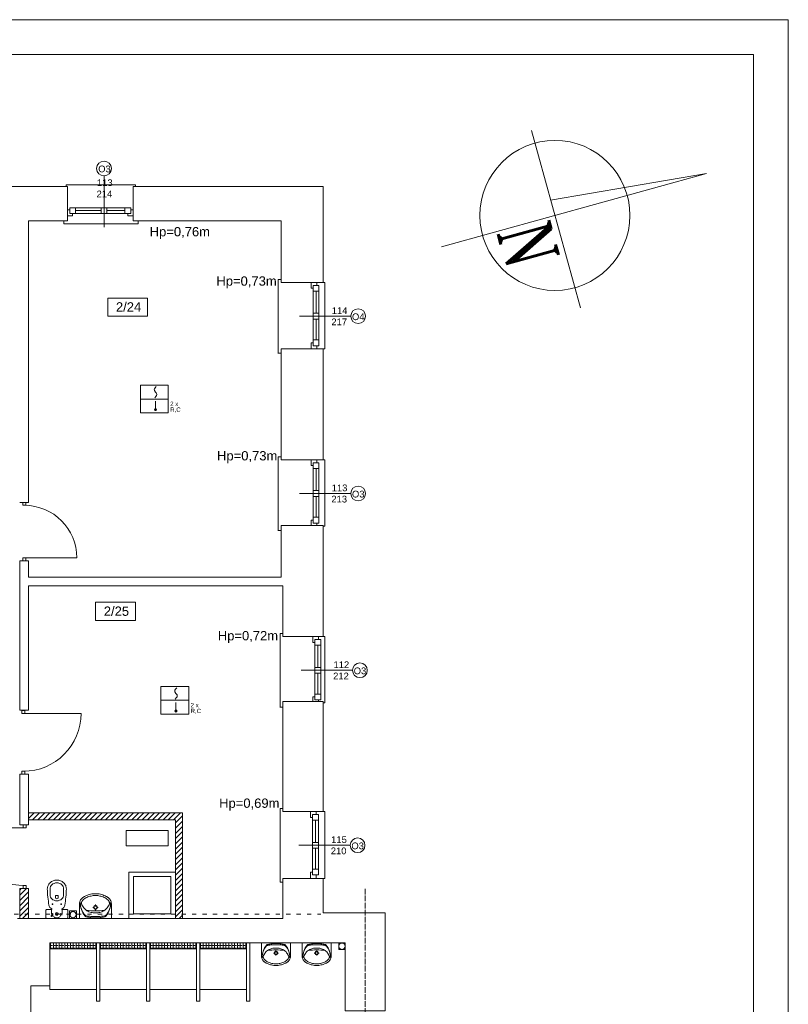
# Model space of a CAD drawing. Header units: centimetres. Extents: x 74437 to 92332, y -37016 to -3432.
# Tile 52 of 68: x 81541 to 82864, y -13289 to -11596. Entities that reach past the tile are written whole.
import ezdxf

# ---------------------------------------------------------------- set-up
doc = ezdxf.new("R2010")
doc.units = ezdxf.units.CM
doc.header["$LTSCALE"] = 0.02
for name, pattern in [('ACAD_ISO03W100', [30, 12, -18]), ('ACAD_ISO04W100', [30, 24, -3, 0, -3]), ('HIDDEN', [9.525, 6.35, -3.175])]:
    doc.linetypes.add(name, pattern=pattern)
doc.layers.get('0').update_dxf_attribs({"color": 8, "lineweight": 13})
for name, color, linetype, lineweight in [('_pk_tabelka', 7, 'Continuous', 15), ('ei30', 8, 'Continuous', 13), ('koncepcja', 8, 'Continuous', 13), ('koncepcja linie przekrojowe', 8, 'Continuous', 13), ('Linia SSP', 7, 'Continuous', 35), ('LINIE PRZEKROJOWE', 8, 'Continuous', 13), ('OPISY', 8, 'Continuous', 13), ('stolarka', 8, 'Continuous', 13), ('STREFY POZ', 8, 'Continuous', 13), ('WYPOSAZENIE', 8, 'Continuous', 13)]:
    doc.layers.add(name, color=color, linetype=linetype, lineweight=lineweight)
doc.styles.add('ROMANS-POTROJNY-0-8-W', font='ROMANT.SHX', dxfattribs={"width": 0.8})
doc.styles.get("Standard").update_dxf_attribs({"font": 'arial.ttf', "height": 12})

# ---------------------------------------------------------------- blocks, each defined once
blk = doc.blocks.new('*U3')
at = {"layer": 'stolarka', "transparency": 33554684}
blk.add_lwpolyline([(5, 0), (5, 95)], dxfattribs=at)
for points in [[(0, 2.5), (0, -2.5), (5, -2.5), (5, 2.5)], [(100, -2.5), (105, -2.5), (105, 2.5), (100, 2.5)]]:
    blk.add_lwpolyline(points, close=True, dxfattribs=at)
blk.add_arc((5, 0), 95, 0, 90, dxfattribs=at)
blk = doc.blocks.new('umywalka 55')
at = {"layer": 'WYPOSAZENIE'}
for p, q in [((81113.6, -24341.6), (81113.6, -24317.8)), ((81136.4, -24322.5), (81139.4, -24322.5)), ((81141.1, -24320.7), (81141.1, -24317.7)), ((81141.1, -24327.2), (81141.1, -24324.2)), ((81142.8, -24322.5), (81145.7, -24322.5)), ((81168.6, -24341.6), (81168.6, -24317.8))]:
    blk.add_line(p, q, dxfattribs=at)
for points in [[(81139.1, -24298.9), (81137, -24299.1), (81134.8, -24299.4), (81132.7, -24299.9), (81130.6, -24300.4), (81128.5, -24301), (81126.4, -24301.8), (81124.4, -24302.6), (81122.4, -24303.5)], [(81139.1, -24298.9), (81143, -24298.9)], [(81159.7, -24303.5), (81157.7, -24302.6), (81155.7, -24301.8), (81153.7, -24301), (81151.6, -24300.4), (81149.5, -24299.9), (81147.3, -24299.4), (81145.2, -24299.1), (81143, -24298.9)], [(81118.8, -24306), (81117.6, -24307.1), (81116.5, -24308.4), (81115.6, -24309.7), (81114.8, -24311.2), (81114.2, -24312.8), (81113.8, -24314.4), (81113.6, -24316.1), (81113.6, -24317.8)], [(81115, -24314.1), (81115.1, -24317.2), (81115.4, -24320.3), (81116, -24323.3), (81116.9, -24326.3), (81118, -24329.2), (81119.4, -24332), (81121, -24334.6), (81122.8, -24337.1)], [(81115, -24314.1), (81115.1, -24317), (81115.4, -24319.9), (81116.1, -24322.8), (81116.9, -24325.6), (81118, -24328.2), (81119.4, -24330.8), (81121, -24333.3), (81122.8, -24335.5)], [(81119.8, -24309.3), (81119.1, -24310), (81118.5, -24310.8), (81118, -24311.6), (81117.6, -24312.5), (81117.3, -24313.4), (81117, -24314.3), (81116.9, -24315.3), (81117, -24316.3)], [(81117, -24316.3), (81117.7, -24318.1), (81118.6, -24319.8), (81119.7, -24321.4), (81120.8, -24323), (81122.1, -24324.5), (81123.4, -24325.8), (81124.9, -24327), (81126.5, -24328.2)], [(81122.4, -24303.5), (81122, -24303.8), (81121.5, -24304.1), (81121, -24304.4), (81120.6, -24304.7), (81120.1, -24305), (81119.7, -24305.3), (81119.2, -24305.6), (81118.8, -24306)], [(81133.5, -24302.9), (81131.6, -24303.3), (81129.8, -24303.8), (81128, -24304.4), (81126.2, -24305.2), (81124.5, -24306.1), (81122.9, -24307), (81121.3, -24308.1), (81119.8, -24309.3)], [(81148.6, -24302.9), (81146.8, -24302.5), (81144.9, -24302.2), (81143, -24302), (81141.1, -24302), (81139.2, -24302), (81137.3, -24302.2), (81135.4, -24302.5), (81133.5, -24302.9)], [(81162.3, -24309.3), (81160.8, -24308.1), (81159.3, -24307), (81157.6, -24306.1), (81155.9, -24305.2), (81154.1, -24304.4), (81152.3, -24303.8), (81150.5, -24303.3), (81148.6, -24302.9)], [(81155.7, -24328.2), (81157.2, -24327), (81158.7, -24325.8), (81160.1, -24324.5), (81161.3, -24323), (81162.5, -24321.4), (81163.5, -24319.8), (81164.4, -24318.1), (81165.2, -24316.3)], [(81159.3, -24337.1), (81161.1, -24334.6), (81162.7, -24332), (81164.1, -24329.2), (81165.2, -24326.3), (81166.1, -24323.4), (81166.7, -24320.3), (81167.1, -24317.2), (81167.2, -24314.1)], [(81159.4, -24335.6), (81161.2, -24333.3), (81162.7, -24330.9), (81164.1, -24328.3), (81165.2, -24325.6), (81166.1, -24322.8), (81166.7, -24319.9), (81167.1, -24317), (81167.2, -24314.1)], [(81163.3, -24306), (81162.9, -24305.6), (81162.5, -24305.3), (81162, -24305), (81161.6, -24304.7), (81161.1, -24304.4), (81160.7, -24304.1), (81160.2, -24303.8), (81159.7, -24303.5)], [(81165.2, -24316.3), (81165.2, -24315.3), (81165.1, -24314.3), (81164.9, -24313.4), (81164.6, -24312.5), (81164.2, -24311.6), (81163.6, -24310.8), (81163, -24310), (81162.3, -24309.3)], [(81168.6, -24317.8), (81168.5, -24316.1), (81168.3, -24314.4), (81167.9, -24312.8), (81167.3, -24311.2), (81166.6, -24309.7), (81165.6, -24308.4), (81164.6, -24307.1), (81163.3, -24306)], [(81125.7, -24327.3), (81129.5, -24327.8), (81133.4, -24328.2), (81137.2, -24328.4), (81141.1, -24328.5), (81144.9, -24328.4), (81148.8, -24328.2), (81152.6, -24327.8), (81156.5, -24327.3)], [(81126.5, -24328.2), (81128.1, -24329.1), (81129.9, -24329.9), (81131.7, -24330.6), (81133.5, -24331.1), (81135.4, -24331.5), (81137.3, -24331.7), (81139.2, -24331.8), (81141.1, -24331.7)], [(81141.1, -24331.7), (81143, -24331.8), (81144.9, -24331.7), (81146.8, -24331.5), (81148.6, -24331.1), (81150.5, -24330.6), (81152.3, -24329.9), (81154, -24329.1), (81155.7, -24328.2)], [(81122.8, -24335.5), (81123, -24335.8), (81123.3, -24336.1), (81123.7, -24336.4), (81124, -24336.6), (81124.4, -24336.8), (81124.8, -24336.9), (81125.2, -24337), (81125.6, -24337.1)], [(81122.8, -24337.1), (81123, -24337.4), (81123.3, -24337.7), (81123.6, -24337.9), (81123.9, -24338.1), (81124.3, -24338.3), (81124.6, -24338.5), (81125, -24338.6), (81125.3, -24338.7)], [(81125.3, -24338.7), (81127.3, -24339.1), (81129.2, -24339.5), (81131.2, -24339.8), (81133.2, -24340.1), (81135.1, -24340.2), (81137.1, -24340.4), (81139.1, -24340.4), (81141.1, -24340.5)], [(81125.6, -24337.1), (81127.5, -24337.4), (81129.4, -24337.6), (81131.4, -24337.8), (81133.3, -24337.9), (81135.2, -24338.1), (81137.2, -24338.1), (81139.1, -24338.2), (81141.1, -24338.2)], [(81141, -24338.2), (81143, -24338.2), (81144.9, -24338.2), (81146.9, -24338.1), (81148.8, -24337.9), (81150.8, -24337.8), (81152.7, -24337.6), (81154.6, -24337.4), (81156.6, -24337.1)], [(81141, -24340.5), (81143, -24340.4), (81145, -24340.4), (81147, -24340.3), (81149, -24340.1), (81150.9, -24339.8), (81152.9, -24339.5), (81154.8, -24339.2), (81156.8, -24338.7)], [(81156.6, -24337.1), (81157, -24337), (81157.3, -24336.9), (81157.7, -24336.8), (81158.1, -24336.6), (81158.4, -24336.4), (81158.8, -24336.1), (81159.1, -24335.9), (81159.4, -24335.6)], [(81156.8, -24338.7), (81157.2, -24338.6), (81157.5, -24338.5), (81157.9, -24338.3), (81158.2, -24338.2), (81158.5, -24337.9), (81158.8, -24337.7), (81159.1, -24337.4), (81159.3, -24337.1)]]:
    blk.add_lwpolyline(points, dxfattribs=at)
for points in [[(81141.1, -24326.1), (81143.6, -24325.1), (81144.6, -24322.5), (81143.6, -24319.9), (81141.1, -24318.8), (81138.6, -24319.9), (81137.5, -24322.5), (81138.6, -24325.1)], [(81141.1, -24325.1), (81142.9, -24324.3), (81143.6, -24322.5), (81142.9, -24320.6), (81141.1, -24319.9), (81139.3, -24320.6), (81138.5, -24322.5), (81139.3, -24324.3)]]:
    blk.add_lwpolyline(points, close=True, dxfattribs=at)
blk = doc.blocks.new('blok kibel')
at = {"layer": 'WYPOSAZENIE'}
for p, q in [((84539.6, -23991.3), (84539.6, -24001.5)), ((84563, -23991.3), (84563, -24001.5)), ((84548.9, -24006), (84548.9, -24003.4)), ((84549.9, -24002.5), (84551.3, -24002.5)), ((84552.7, -24002.5), (84551.3, -24002.5)), ((84553.6, -24006), (84553.6, -24003.4))]:
    blk.add_line(p, q, dxfattribs=at)
at = {"layer": 'WYPOSAZENIE', "linetype": 'HIDDEN'}
for p, q in [((84542.2, -24026.8), (84542.2, -24035.3)), ((84560.4, -24026.8), (84560.4, -24035.3)), ((84543.1, -24036.2), (84544.5, -24036.2)), ((84558.5, -24036.2), (84559.4, -24036.2))]:
    blk.add_line(p, q, dxfattribs=at)
at = {"layer": 'WYPOSAZENIE'}
blk.add_lwpolyline([(84570.2, -24040.4, -0.414214), (84568.4, -24042.3), (84534.2, -24042.3, -0.414214), (84532.3, -24040.4), (84532.3, -24028.7, -0.414214), (84534.2, -24026.8), (84542.2, -24026.8, 0.787207), (84542.4, -24025.9, -0.243605), (84537.7, -24019.3, -0.036424), (84534.9, -23991.3, -0.106749), (84536.1, -23985.6, -0.101537), (84539.7, -23980.7, -0.094942), (84544.9, -23977.4, -0.090753), (84551.3, -23976.3, -0.090753), (84557.6, -23977.4, -0.094942), (84562.9, -23980.7, -0.101537), (84566.4, -23985.6, -0.106749), (84567.7, -23991.3, -0.036424), (84564.8, -24019.3, -0.243605), (84560.1, -24025.9, 0.787207), (84560.4, -24026.8), (84568.4, -24026.8, -0.414214), (84570.2, -24028.7)], format="xyb", close=True, dxfattribs=at)
for points in [[(84563, -23991.3, 0.106749), (84562.2, -23987.5, 0.101537), (84559.7, -23984.1, 0.094942), (84556, -23981.8, 0.090753), (84551.3, -23981, 0.090753), (84546.6, -23981.8, 0.094942), (84542.8, -23984.1, 0.101537), (84540.4, -23987.5, 0.106749), (84539.6, -23991.3, 0.106749)], [(84563, -24001.5, -0.106749), (84562.2, -24005.3, -0.101537), (84559.7, -24008.7, -0.094942), (84556, -24011, -0.090753), (84551.3, -24011.8, -0.090753), (84546.6, -24011, -0.094942), (84542.8, -24008.7, -0.101537), (84540.4, -24005.3, -0.106749), (84539.6, -24001.5, -0.106749)]]:
    blk.add_lwpolyline(points, format="xyb", dxfattribs=at)
for centre in [(84543.8, -24017.5), (84558.8, -24017.5)]:
    blk.add_circle(centre, 0.702, dxfattribs=at)
at = {"layer": 'WYPOSAZENIE', "linetype": 'HIDDEN'}
for centre, radius in [((84544.5, -24034.5), 0.702), ((84551.3, -24034.5), 2.34), ((84551.3, -24034.5), 0.702), ((84558.5, -24034.5), 0.702), ((84560.2, -24038.1), 0.936)]:
    blk.add_circle(centre, radius, dxfattribs=at)
at = {"layer": 'WYPOSAZENIE'}
for centre, radius, start, end in [((84549.9, -24003.4), 0.936, 90, 180), ((84551.3, -24005.9), 2.34, 178.6628, 1.0097), ((84552.7, -24003.4), 0.936, 0, 90)]:
    blk.add_arc(centre, radius, start, end, dxfattribs=at)
at = {"layer": 'WYPOSAZENIE', "linetype": 'HIDDEN'}
for centre, radius, start, end in [((84543.1, -24035.3), 0.936, 180, 270), ((84551.5, -24034), 7.31, 197.1662, 342.8338), ((84559.4, -24035.3), 0.936, 270, 0)]:
    blk.add_arc(centre, radius, start, end, dxfattribs=at)
blk = doc.blocks.new('PIK-B12X0207')
at = {"lineweight": 20}
for p, q in [((0, 403), (-41, 0)), ((0, -301), (0, 403)), ((-226, 0), (245, 0))]:
    blk.add_line(p, q, dxfattribs=at)
blk.add_circle((0, 0), 192, dxfattribs=at)
at = {"lineweight": 20, "style": 'ROMANS-POTROJNY-0-8-W', "width": 0.8}
blk.add_text('N', height=135, dxfattribs=at).set_placement((-1.9, -153.2))

msp = doc.modelspace()

# ---------------------------------------------------------------- hatches: boundary and pattern name
at = {"layer": 'koncepcja'}
h = msp.add_hatch(dxfattribs=at)
h.set_pattern_fill('ANSI31', color=256, scale=2)
h.set_pattern_definition([(45, (393.7306, 10846.87), (-4.49012806, 4.49012806), [])])
h.paths.add_polyline_path([(81808.9, -13141.9), (81820.9, -13141.9), (81820.9, -12959.9), (81556, -12959.9), (81556, -12971.9), (81808.9, -12971.9)])
h = msp.add_hatch(dxfattribs=at)
h.set_pattern_fill('ANSI31', color=256, scale=2)
h.set_pattern_definition([(45, (-5798.748, -5798.748), (-4.49012806, 4.49012806), [])])
h.paths.add_polyline_path([(81541, -13090.5), (81556, -13090.5), (81556, -13141.9), (81541, -13141.9)])
h = msp.add_hatch(dxfattribs=at)
h.set_pattern_fill('ANGLE', color=256, scale=0.7)
h.set_pattern_definition([(0, (692.3224, -5790.2205), (0, 4.8895), [3.556, -1.3335]), (90, (692.3224, -5790.2205), (-4.8895, 3e-16), [3.556, -1.3335])])
h.paths.add_polyline_path([(81593, -13183.9), (81673, -13183.9), (81673, -13193.9), (81593, -13193.9)])
h = msp.add_hatch(dxfattribs=at)
h.set_pattern_fill('ANGLE', color=256, scale=0.7)
h.set_pattern_definition([(0, (778.3224, -5790.2205), (0, 4.8895), [3.556, -1.3335]), (90, (778.3224, -5790.2205), (-4.8895, 3e-16), [3.556, -1.3335])])
h.paths.add_polyline_path([(81679, -13183.9), (81759, -13183.9), (81759, -13193.9), (81679, -13193.9)])
h = msp.add_hatch(dxfattribs=at)
h.set_pattern_fill('ANGLE', color=256, scale=0.7)
h.set_pattern_definition([(0, (864.3224, -5790.2205), (0, 4.8895), [3.556, -1.3335]), (90, (864.3224, -5790.2205), (-4.8895, 3e-16), [3.556, -1.3335])])
h.paths.add_polyline_path([(81765, -13183.9), (81845, -13183.9), (81845, -13193.9), (81765, -13193.9)])
h = msp.add_hatch(dxfattribs=at)
h.set_pattern_fill('ANGLE', color=256, scale=0.7)
h.set_pattern_definition([(0, (950.3224, -5790.2205), (0, 4.8895), [3.556, -1.3335]), (90, (950.3224, -5790.2205), (-4.8895, 3e-16), [3.556, -1.3335])])
h.paths.add_polyline_path([(81851, -13183.9), (81931, -13183.9), (81931, -13193.9), (81851, -13193.9)])
at = {"layer": 'Linia SSP', "lineweight": 5}
for points in [[(81776.6, -12266.7, 1), (81773.1, -12266.7, 1)], [(81811.7, -12785, 1), (81808.2, -12785, 1)]]:
    msp.add_hatch(color=256, dxfattribs=at).paths.add_polyline_path(points)

# ---------------------------------------------------------------- linework, layer by layer
for points in [[(81620.8, -11882.9), (81620.8, -11880.2), (81740.1, -11880.2), (81740.1, -11883.2)], [(81617.1, -11942.2), (81617.1, -11942.2), (81617.1, -11947.2), (81740.1, -11947.2), (81745.1, -11947.2), (81745.1, -11942.2)], [(81991, -12047.9), (81991, -12042.9), (81986, -12042.9), (81986, -12169.9), (81986, -12169.6), (81991, -12169.6)], [(82063, -12047.9), (82066, -12047.9), (82066, -12161.9), (82063, -12161.9)], [(81991, -12352.9), (81991, -12347.9), (81986, -12347.9), (81986, -12474.9), (81986, -12474.6), (81991, -12474.6)], [(82063, -12352.9), (82066, -12352.9), (82066, -12466.9), (82063, -12466.9)], [(81994, -12656.9), (81994, -12651.9), (81989, -12651.9), (81989, -12778.9), (81989, -12778.6), (81994, -12778.6)], [(82063, -12656.9), (82066, -12656.9), (82066, -12770.9), (82063, -12770.9)], [(81994, -12957.9), (81994, -12952.9), (81989, -12952.9), (81989, -13079.5), (81989, -13079.6), (81994, -13079.6)], [(82063, -12957.9), (82066, -12957.9), (82066, -13072.9), (82063, -13072.9)]]:
    msp.add_lwpolyline(points)
at = {"linetype": 'ACAD_ISO04W100', "ltscale": 20}
msp.add_lwpolyline([(82135.5, -13644.7), (82135.5, -13090.4)], dxfattribs=at)
for points in [[(81638.6, -13128.7), (81626.7, -13128.7), (81626.7, -13141.6), (81638.6, -13141.6)], [(82090, -13183.9), (82101, -13183.9), (82101, -13195.2), (82090, -13195.2)]]:
    msp.add_lwpolyline(points, close=True)
msp.add_circle((81632.8, -13135.2), 5.5)
msp.add_circle((81632.8, -13135.2), 5.5)
at = {"layer": '_pk_tabelka', "color": 7, "ltscale": 3}
for p, q in [((82863.7, -11596), (74453.7, -11596)), ((82863.7, -11596), (82863.7, -15796)), ((82803.7, -11656), (74703.7, -11656)), ((82803.7, -11656), (82803.7, -15736))]:
    msp.add_line(p, q, dxfattribs=at)
at = {"layer": 'koncepcja'}
for points in [[(81673, -13183.9), (81673, -13263.9), (81593, -13263.9), (81593, -13257.9)], [(81759, -13183.9), (81759, -13263.9), (81679, -13263.9), (81679, -13183.9)], [(81845, -13183.9), (81845, -13263.9), (81765, -13263.9), (81765, -13183.9)], [(81931, -13183.9), (81931, -13263.9), (81851, -13263.9), (81851, -13183.9)], [(81593, -13193.9), (81593, -13193.9), (81673, -13193.9)], [(81679, -13193.9), (81679, -13193.9), (81759, -13193.9)], [(81765, -13193.9), (81765, -13193.9), (81845, -13193.9)], [(81851, -13193.9), (81851, -13193.9), (81931, -13193.9)]]:
    msp.add_lwpolyline(points, dxfattribs=at)
for points in [[(81593, -13183.9), (81673, -13183.9), (81673, -13193.9), (81593, -13193.9)], [(81679, -13183.9), (81759, -13183.9), (81759, -13193.9), (81679, -13193.9)], [(81765, -13183.9), (81845, -13183.9), (81845, -13193.9), (81765, -13193.9)], [(81851, -13183.9), (81931, -13183.9), (81931, -13193.9), (81851, -13193.9)]]:
    msp.add_lwpolyline(points, close=True, dxfattribs=at)
at = {"layer": 'koncepcja linie przekrojowe'}
for points in [[(81556, -12959.9), (81820.9, -12959.9)], [(81808.9, -13141.9), (81820.9, -13141.9), (81820.9, -12959.9), (81556, -12959.9), (81556, -12971.9), (81808.9, -12971.9), (81808.9, -13141.9)], [(81808.9, -13141.9), (81808.9, -13141.9), (81808.9, -13141.9), (81808.9, -12971.9), (81556, -12971.9), (81556, -12971.9)], [(81556, -12971.9), (81731.5, -12971.9)], [(81679, -13183.9), (81679, -13283.9), (81673, -13283.9), (81673, -13183.9)], [(81765, -13183.9), (81765, -13283.9), (81759, -13283.9), (81759, -13183.9)], [(81851, -13183.9), (81851, -13283.9), (81845, -13283.9), (81845, -13183.9)], [(81937, -13183.9), (81937, -13283.9), (81931, -13283.9), (81931, -13183.9)]]:
    msp.add_lwpolyline(points, dxfattribs=at)
msp.add_lwpolyline([(81541, -13090.5), (81556, -13090.5), (81556, -13141.9), (81541, -13141.9)], close=True, dxfattribs=at)
at = {"layer": 'Linia SSP', "linetype": 'Continuous', "lineweight": 5}
for p, q in [((81772.6, -12232.4), (81773, -12230.8)), ((81773, -12234), (81772.6, -12232.4)), ((81773, -12230.8), (81774.2, -12229)), ((81773.9, -12235.4), (81773, -12234)), ((81774.2, -12235.8), (81773.9, -12235.4)), ((81774.2, -12229), (81776.1, -12226.9)), ((81774.8, -12236.5), (81774.2, -12235.8)), ((81774.8, -12236.5), (81775.4, -12237.2)), ((81775.4, -12237.2), (81775.7, -12237.7)), ((81776.6, -12242.2), (81775.4, -12244)), ((81775.7, -12237.7), (81776.6, -12239)), ((81776.6, -12239), (81777, -12240.6)), ((81777, -12240.6), (81776.6, -12242.2)), ((81775.4, -12244), (81773.5, -12246.2)), ((81807.7, -12750.7), (81808.1, -12749.1)), ((81808.1, -12752.3), (81807.7, -12750.7)), ((81808.1, -12749.1), (81809.3, -12747.3)), ((81809.3, -12747.3), (81811.2, -12745.1)), ((81809, -12753.6), (81808.1, -12752.3)), ((81810.5, -12762.2), (81808.6, -12764.4)), ((81809.3, -12754.1), (81809, -12753.6)), ((81809.9, -12754.8), (81809.3, -12754.1)), ((81809.9, -12754.8), (81810.5, -12755.5)), ((81810.5, -12755.5), (81810.8, -12755.9)), ((81811.7, -12760.5), (81810.5, -12762.2)), ((81810.8, -12755.9), (81811.7, -12757.3)), ((81811.7, -12757.3), (81812.1, -12758.9)), ((81812.1, -12758.9), (81811.7, -12760.5))]:
    msp.add_line(p, q, dxfattribs=at)
at = {"layer": 'Linia SSP', "lineweight": 5}
for p, q in [((81748.9, -12248.4), (81796.7, -12248.4)), ((81774.8, -12252.2), (81774.8, -12266.7)), ((81784, -12766.6), (81831.8, -12766.6)), ((81809.9, -12770.5), (81809.9, -12785))]:
    msp.add_line(p, q, dxfattribs=at)
for points in [[(81748.9, -12224.5), (81796.7, -12224.5), (81796.7, -12272.2), (81748.9, -12272.2)], [(81784, -12742.7), (81831.8, -12742.7), (81831.8, -12790.5), (81784, -12790.5)]]:
    msp.add_lwpolyline(points, close=True, dxfattribs=at)
for centre in [(81774.8, -12266.7), (81809.9, -12785)]:
    msp.add_circle(centre, 1.75, dxfattribs=at)
at = {"layer": 'LINIE PRZEKROJOWE'}
for points in [[(81096, -11882.8), (81571.9, -11882.8)], [(81623, -11882.9), (81539.9, -11882.8)], [(81556, -11941.9), (81623, -11941.9), (81623, -11882.9)], [(81736, -11941.9), (81736, -11941.9), (81736, -11883)], [(82063, -12047.9), (82063, -11883), (81736.1, -11882.8)], [(81623, -11941.9), (81556, -11941.9), (81556, -11965.9)], [(81623, -11941.9), (81556, -11941.9)], [(81556, -12426.5), (81556, -11952)], [(81991, -12047.9), (81991, -11941.9), (81736, -11941.9)], [(81991, -12047.9), (81991, -11941.9), (81736, -11941.9)], [(81991, -12047.9), (82063, -12047.9)], [(81991, -12352.9), (81991, -12161.9)], [(81991, -12352.9), (81991, -12161.9)], [(81991, -12352.9), (81991, -12161.9), (82063, -12161.9)], [(82063, -12352.9), (82063, -12161.9)], [(81991, -12352.9), (82063, -12352.9)], [(81541, -12426.5), (81556, -12426.5)], [(81556, -12554.9), (81991, -12554.9), (81991, -12465.9)], [(81991, -12554.9), (81991, -12465.9)], [(81991, -12554.9), (81991, -12465.9), (82063, -12465.9)], [(82063, -12656.9), (82063, -12465.9)], [(81541, -12783.8), (81541, -12526.5), (81556, -12526.5)], [(81556, -12554.9), (81556, -12526.5)], [(81994, -12656.9), (81994, -12569.9), (81556, -12569.9)], [(81556, -12783.8), (81556, -12569.9)], [(81994, -12569.9), (81994, -12656.9), (82063, -12656.9)], [(81994, -12624.8), (81994, -12624.8), (81994, -12656.9)], [(81541, -12783.8), (81556, -12783.8)], [(81994, -12768.9), (81994, -12957.9)], [(81994, -12957.9), (81994, -12768.9)], [(81994, -12768.9), (82063, -12768.9)], [(82063, -12957.9), (82063, -12768.9)], [(81541, -12980.5), (81541, -12893.9)], [(81541, -12893.9), (81556, -12893.9)], [(81556, -12980.5), (81556, -12893.9)], [(81994, -12957.9), (82063, -12957.9)], [(81556, -12980.5), (81541, -12980.5)], [(81994, -13072.9), (81994, -13141.9)], [(81994, -13141.9), (81994, -13072.9)], [(81994, -13141.9), (81994, -13072.9), (82063, -13072.9)], [(82063, -13132), (82063, -13072.9)], [(82063, -13132), (82170, -13132)], [(82101, -13300.9), (82170, -13300.9), (82170, -13132)], [(81537, -13141.9), (81994, -13141.9)], [(81593, -13183.9), (81593, -13257.9), (81560, -13257.9)], [(81680, -13183.9), (81593, -13183.9)], [(82101, -13300.9), (82101, -13183.9), (81680, -13183.9)], [(81778, -13183.9), (81698, -13183.9)], [(81560, -13257.9), (81560, -13307.9)], [(81560, -13307.9), (81560, -13257.9)], [(81560, -13305.9), (81560, -13257.9), (81588.9, -13257.9)]]:
    msp.add_lwpolyline(points, dxfattribs=at)
msp.add_circle((82095.5, -13189.6), 5.5, dxfattribs=at)
at = {"layer": 'OPISY'}
for points in [[(81686.1, -11864.7), (81686.1, -11952.8)], [(82110.7, -12105.9), (82022.6, -12105.9)], [(82110.7, -12410.9), (82022.6, -12410.9)], [(82113.7, -12714.9), (82025.6, -12714.9)], [(82109.7, -13015.9), (82021.6, -13015.9)]]:
    msp.add_lwpolyline(points, dxfattribs=at)
for points in [[(81692.5, -12074.7), (81761, -12074.7), (81761, -12106), (81692.5, -12106)], [(81671.6, -12598), (81740.1, -12598), (81740.1, -12629.3), (81671.6, -12629.3)], [(81724.1, -12990.4), (81796.2, -12990.4), (81796.2, -13017), (81724.1, -13017)]]:
    msp.add_lwpolyline(points, close=True, dxfattribs=at)
for centre in [(81686.1, -11852), (82123.4, -12105.9), (82123.4, -12410.9), (82126.4, -12714.9), (82122.4, -13015.9)]:
    msp.add_circle(centre, 12.7, dxfattribs=at)
at = {"layer": 'stolarka'}
for points in [[(81637.1, -11919.4), (81627.1, -11919.4), (81627.1, -11929.4), (81637.1, -11929.4)], [(81691.1, -11919.4), (81681.1, -11919.4), (81681.1, -11929.4), (81691.1, -11929.4)], [(81732.1, -11919.4), (81722.1, -11919.4), (81722.1, -11929.4), (81732.1, -11929.4)], [(82056, -12052.9), (82056, -12062.9), (82046, -12062.9), (82046, -12052.9)], [(82056, -12100.9), (82056, -12110.9), (82046, -12110.9), (82046, -12100.9)], [(82056, -12146.9), (82056, -12156.9), (82046, -12156.9), (82046, -12146.9)], [(82056, -12357.9), (82056, -12367.9), (82046, -12367.9), (82046, -12357.9)], [(82056, -12405.9), (82056, -12415.9), (82046, -12415.9), (82046, -12405.9)], [(82056, -12451.9), (82056, -12461.9), (82046, -12461.9), (82046, -12451.9)], [(82059, -12661.9), (82059, -12671.9), (82049, -12671.9), (82049, -12661.9)], [(82059, -12709.9), (82059, -12719.9), (82049, -12719.9), (82049, -12709.9)], [(82059, -12755.9), (82059, -12765.9), (82049, -12765.9), (82049, -12755.9)], [(82055, -12962.9), (82055, -12972.9), (82045, -12972.9), (82045, -12962.9)], [(82055, -13010.9), (82055, -13020.9), (82045, -13020.9), (82045, -13010.9)], [(82055, -13056.9), (82055, -13066.9), (82045, -13066.9), (82045, -13056.9)]]:
    msp.add_lwpolyline(points, close=True, dxfattribs=at)
for points in [[(81732.1, -11919.4), (81637.1, -11919.4)], [(81627.1, -11923.1), (81623, -11923.1)], [(81623, -11933.1), (81632.1, -11933.1), (81632.1, -11929.4)], [(81681.1, -11924.4), (81637.1, -11924.4)], [(81732.1, -11929.4), (81637.1, -11929.4)], [(81722.1, -11924.4), (81691.1, -11924.4)], [(81727.1, -11929.4), (81727.1, -11933.1), (81736, -11933.1)], [(81736, -11923.1), (81732.1, -11923.1)], [(82046, -12057.9), (82042.3, -12057.9), (82042.3, -12047.9), (82052.3, -12047.9), (82052.3, -12052.9)], [(82046, -12052.9), (82046, -12156.9)], [(82056, -12052.9), (82056, -12156.9)], [(82051, -12062.9), (82051, -12100.9)], [(82051, -12110.9), (82051, -12146.9)], [(82052.3, -12156.9), (82052.3, -12161.9), (82042.3, -12161.9), (82042.3, -12151.9), (82046, -12151.9)], [(82046, -12362.9), (82042.3, -12362.9), (82042.3, -12352.9), (82052.3, -12352.9), (82052.3, -12357.9)], [(82046, -12357.9), (82046, -12461.9)], [(82056, -12357.9), (82056, -12461.9)], [(82051, -12367.9), (82051, -12405.9)], [(82051, -12415.9), (82051, -12451.9)], [(82042.3, -12465.9), (82042.3, -12456.9), (82046, -12456.9)], [(82052.3, -12461.9), (82052.3, -12465.9)], [(82049, -12666.9), (82045.3, -12666.9), (82045.3, -12656.9), (82055.3, -12656.9), (82055.3, -12661.9)], [(82049, -12661.9), (82049, -12765.9)], [(82059, -12661.9), (82059, -12765.9)], [(82054, -12671.9), (82054, -12709.9)], [(82054, -12719.9), (82054, -12755.9)], [(82045.3, -12768.9), (82045.3, -12760.9), (82049, -12760.9)], [(82055.3, -12765.9), (82055.3, -12768.9)], [(82045, -12967.9), (82041.3, -12967.9), (82041.3, -12957.9), (82051.3, -12957.9), (82051.3, -12962.9)], [(82045, -12962.9), (82045, -13066.9)], [(82055, -12962.9), (82055, -13066.9)], [(82050, -12972.9), (82050, -13010.9)], [(82050, -13020.9), (82050, -13056.9)], [(82041.3, -13072.9), (82041.3, -13061.9), (82045, -13061.9)], [(82051.3, -13066.9), (82051.3, -13072.9)]]:
    msp.add_lwpolyline(points, dxfattribs=at)
at = {"layer": 'STREFY POZ', "linetype": 'ACAD_ISO03W100', "ltscale": 30}
msp.add_lwpolyline([(80631.6, -13134.5), (82059, -13134.5)], dxfattribs=at)
at = {"layer": 'WYPOSAZENIE'}
msp.add_lwpolyline([(81728.9, -13141.9), (81728.9, -13061.9), (81808.9, -13061.9), (81808.9, -13141.9), (81728.9, -13141.9)], dxfattribs=at)
msp.add_lwpolyline([(81736.9, -13133.9), (81736.9, -13069.9), (81800.9, -13069.9), (81800.9, -13133.9)], close=True, dxfattribs=at)

# ---------------------------------------------------------------- block references
at = {"xscale": 0.6719999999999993, "yscale": 0.6719999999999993, "zscale": 0.08399999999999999, "rotation": 285.44611478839}
msp.add_blockref('PIK-B12X0207', (82462, -11932.7), dxfattribs=at)
at = {"layer": 'koncepcja linie przekrojowe', "xscale": -1}
msp.add_blockref('blok kibel', (166156.2, 10900.4), dxfattribs=at)
at = {"layer": 'koncepcja linie przekrojowe'}
msp.add_blockref('umywalka 55', (530.3, 11199.7), dxfattribs=at)
at = {"layer": 'koncepcja linie przekrojowe', "xscale": -0.9090909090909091, "yscale": 0.9090909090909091, "zscale": 0.9090909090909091, "rotation": 180}
for p in [(8217.4, -35312.6), (8287.4, -35312.6)]:
    msp.add_blockref('umywalka 55', p, dxfattribs=at)
at = {"layer": 'stolarka', "transparency": 33554684}
for p, xscale, yscale, zscale, rotation in [((81549, -12526.5), -0.9523809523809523, 0.9523809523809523, 0.9523809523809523, 270), ((81547.2, -12783.9), 1.047619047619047, 1.047619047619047, 1.047619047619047, 270), ((81549.5, -12980.5), -1.047619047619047, 1.047619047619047, 1.047619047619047, 89.99999999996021)]:
    msp.add_blockref('*U3', p, dxfattribs=dict(at, xscale=xscale, yscale=yscale, zscale=zscale, rotation=rotation))

# ---------------------------------------------------------------- texts
at = {"layer": 'ei30', "char_height": 16, "width": 260.963, "attachment_point": 1}
for s, insert in [('\\pi246.16;G', (78367.4, -12429.5)), ('\\pi217.82;EI60', (78117.2, -13076.4)), ('\\pi248.23;S', (77860.2, -13237.3)), ('\\pi217.82;EI30', (78880.3, -13234.8)), ('\\pi246.16;G', (77810, -13267.5)), ('\\pi248.41;H', (78539.6, -13261.9))]:
    msp.add_mtext(s, dxfattribs=dict(at, insert=insert))
at = {"layer": 'Linia SSP', "lineweight": 5}
for s, p in [('2 x', (81800, -12260.4)), ('R,C', (81800, -12270.4)), ('2 x', (81835.1, -12778.7)), ('R,C', (81835.1, -12788.6))]:
    msp.add_text(s, height=7.46, dxfattribs=at).set_placement(p)
at = {"layer": 'OPISY', "ltscale": 0.15}
for s, p in [('Hp=0,76m', (81764.7, -11968.6)), ('Hp=0,73m', (81879.5, -12053.5)), ('Hp=0,73m', (81880.6, -12354)), ('Hp=0,72m', (81881.9, -12663.5)), ('Hp=0,69m', (81884.2, -12951.5))]:
    msp.add_text(s, height=16, dxfattribs=at).set_placement(p)
at = {"layer": 'OPISY'}
for s, insert, char_height, width, attachment_point in [('\\pi-3.6114;O3', (81679.7, -11846.9), 11.574, 12.831, 1), ('{\\fArial|b0|i0|c238|p34;2/24}', (81706.6, -12082), 16, 260.963, 1), ('\\pi-3.5877;O4', (82116.4, -12112.9), 11.574, 12.831, 7), ('\\pi-3.6114;O3', (82116.4, -12417.9), 11.574, 12.831, 7), ('{\\fArial|b0|i0|c238|p34;2/25}', (81685.7, -12605.3), 16, 260.963, 1), ('\\pi-3.6114;O3', (82119.4, -12721.9), 11.574, 12.831, 7), ('\\pi-3.6114;O3', (82115.4, -13022.9), 11.574, 12.831, 7)]:
    msp.add_mtext(s, dxfattribs=dict(at, insert=insert, char_height=char_height, width=width, attachment_point=attachment_point))
at = {"layer": 'stolarka', "char_height": 11.574, "width": 12.831}
for s, insert, attachment_point in [('\\pi-5.8259;113\\P\\pi-6.4457;214', (81679.7, -11870.6), 1), ('\\pi-5.8023;114\\P\\pi-6.4694;217', (82083.8, -12121.5), 7), ('\\pi-5.8259;113\\P\\pi-6.4694;213', (82083.8, -12426.5), 7), ('\\pi-5.7667;112\\P\\pi-6.4102;212', (82086.8, -12730.5), 7), ('\\pi-5.8694;115\\P\\pi-6.4496;210', (82082.8, -13031.5), 7)]:
    msp.add_mtext(s, dxfattribs=dict(at, insert=insert, attachment_point=attachment_point))

doc.saveas('drawing.dxf')
